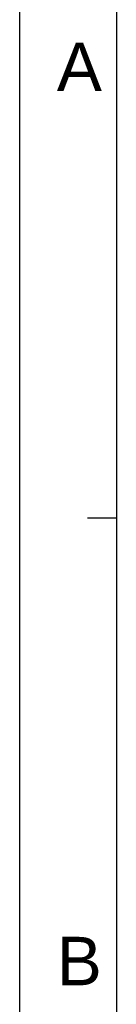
# Model space of a CAD drawing. Header units: millimetres. Extents: x -95 to 535, y -111 to 334.
# Tile 2 of 19: x -95 to -80, y 106 to 258. Entities that reach past the tile are written whole.
import ezdxf
from ezdxf.enums import TextEntityAlignment as Align

# ---------------------------------------------------------------- set-up
doc = ezdxf.new("R2010")
doc.units = ezdxf.units.MM
doc.header["$LTSCALE"] = 23.1
doc.layers.add('DRAWING FRAME', color=1, linetype='CONTINUOUS')
doc.styles.add('ARIAL', font='ARIAL.TTF')

msp = doc.modelspace()

# ---------------------------------------------------------------- linework, layer by layer
at = {"layer": 'DRAWING FRAME', "color": 4}
msp.add_line((-94.5553, 334.3981), (-94.5553, -111.1019), dxfattribs=at)
at = {"layer": 'DRAWING FRAME', "color": 3}
for p, q in [((-79.5553, 319.3981), (-79.5553, -96.1019)), ((-79.5553, 180.8981), (-84.0553, 180.8981))]:
    msp.add_line(p, q, dxfattribs=at)

# ---------------------------------------------------------------- texts
at = {"layer": 'DRAWING FRAME', "color": 1, "style": 'ARIAL'}
for s, p in [('A', (-85.2928, 250.7911)), ('B', (-85.2928, 112.2911))]:
    msp.add_text(s, height=7.5, dxfattribs=at).set_placement(p, align=Align.MIDDLE)

doc.saveas('drawing.dxf')
